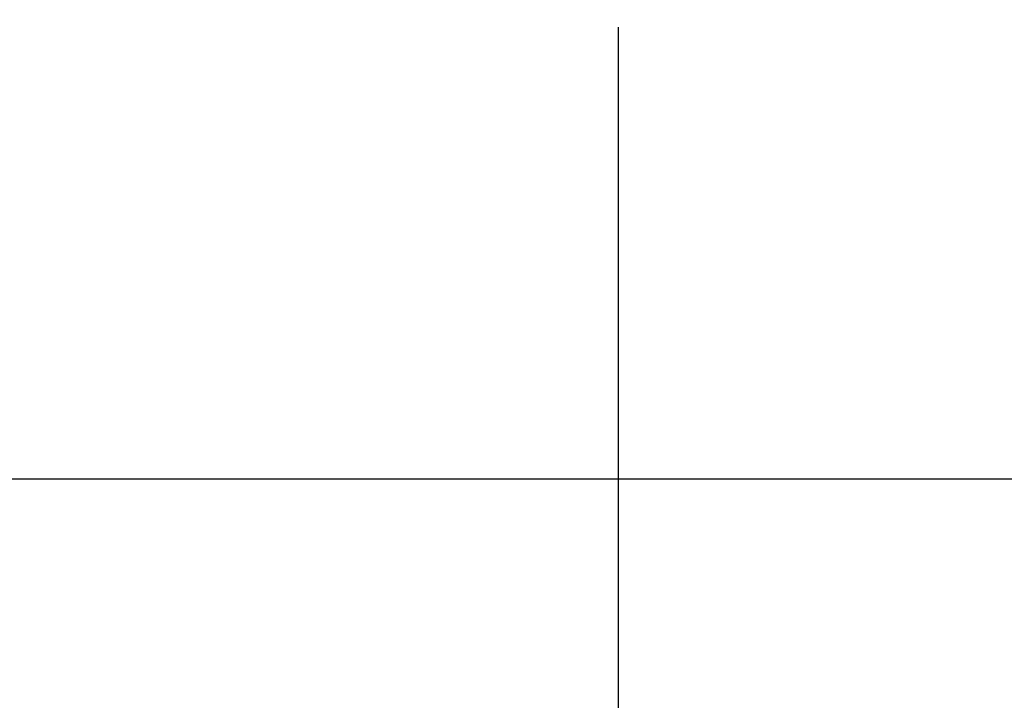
# Model space of a CAD drawing. Header units: millimetres. Extents: x 5 to 418, y 2 to 292.
# Tile 8 of 24: x 101.762 to 103.072, y 161.652 to 162.558. Entities that reach past the tile are written whole.
import ezdxf

# ---------------------------------------------------------------- set-up
doc = ezdxf.new("R2010")
doc.units = ezdxf.units.MM
doc.layers.add('SLD-0', color=7, linetype='Continuous')

# ---------------------------------------------------------------- blocks, each defined once
blk = doc.blocks.new('SW_CENTERMARKSYMBOL_2')
at = {"layer": 'SLD-0', "color": 0}
blk.add_line((0, 0), (0, 1.5), dxfattribs=at)

msp = doc.modelspace()

# ---------------------------------------------------------------- linework, layer by layer
at = {"color": 7, "linetype": 'Continuous', "lineweight": 25}
msp.add_line((100.9455, 161.9471), (104.0955, 161.9471), dxfattribs=at)
for centre, radius, start, end in [((102.5584, 161.0484), 7.125, 0, 180), ((102.5584, 161.0484), 7, 0, 180), ((102.5584, 161.0484), 3.9, 22.6199, 157.3801), ((102.5205, 160.9921), 3.75, 147.8593, 32.1407), ((102.5205, 160.9921), 3.65, 148.7229, 31.2771)]:
    msp.add_arc(centre, radius, start, end, dxfattribs=at)
msp.add_open_spline([(102.4185, 155.9562), (102.3661, 155.9561), (102.258, 155.9558), (102.091, 155.962), (101.9147, 155.974), (101.7291, 155.9933), (101.5346, 156.0208), (101.3316, 156.0577), (101.0876, 156.1124), (100.8103, 156.1901), (100.5389, 156.2847), (100.2401, 156.4067), (99.8357, 156.6024), (99.345, 156.9099), (98.6745, 157.4586), (97.9775, 158.278), (97.4929, 159.2543), (97.2546, 160.0859), (97.1702, 160.6197), (97.1414, 161.0535), (97.1399, 161.3556), (97.1554, 161.6809), (97.1844, 161.9527), (97.2253, 162.21), (97.2668, 162.4224), (97.3281, 162.6757), (97.4139, 162.9687), (97.4912, 163.173), (97.5324, 163.2821)], degree=3, knots=[0, 0, 0, 0, 0.015144, 0.031216, 0.048226, 0.06618, 0.085083, 0.104936, 0.125736, 0.157272, 0.188028, 0.20868, 0.25044, 0.317597, 0.375325, 0.500177, 0.624912, 0.686773, 0.749481, 0.780521, 0.812247, 0.836657, 0.874521, 0.891097, 0.911899, 0.936968, 0.966334, 1, 1, 1, 1], dxfattribs=at)

# ---------------------------------------------------------------- block references
at = {"layer": 'SLD-0', "color": 7}
msp.add_blockref('SW_CENTERMARKSYMBOL_2', (102.5584, 161.0484), dxfattribs=at)

doc.saveas('drawing.dxf')
